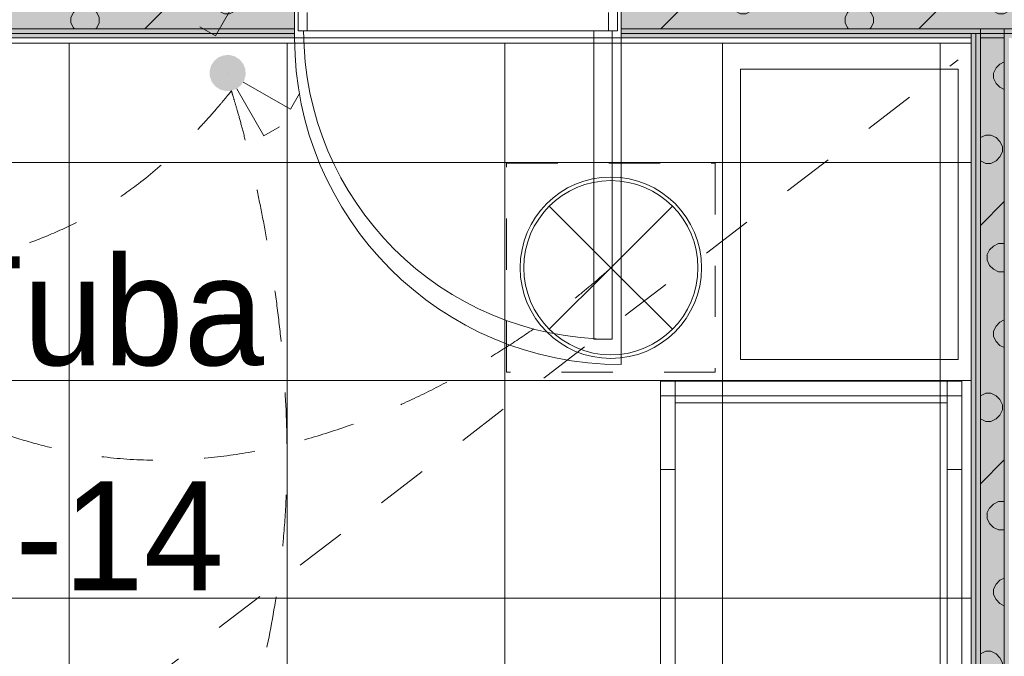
# Model space of a CAD drawing. Header units: millimetres. Extents: x -2932 to 42461, y -10716 to 17298.
# Tile 24 of 168: x 5449 to 8163, y 1640 to 3394. Entities that reach past the tile are written whole.
import ezdxf

# ---------------------------------------------------------------- set-up
doc = ezdxf.new("R2010")
doc.units = ezdxf.units.MM
doc.header["$MEASUREMENT"] = 0
doc.linetypes.add('Small Dashed', pattern=[282.222222, 141.111111, -141.111111])
doc.linetypes.add('Wipeout_Contour', pattern=[1000, 0, -1000])
for name, color, linetype, lineweight in [('0_Pen_No__1', 7, 'Continuous', 13), ('_ hall_Pen_No__2', 8, 'Continuous', 15), ('ARCHICAD Doors_Pen_No__19', 255, 'Continuous', 0), ('ARCHICAD Zone Stamps_Pen_No__1', 7, 'Continuous', 13), ('Common Edges_Pen_No__1', 7, 'Continuous', 13), ('Cut Pattern-1_Pen_No__2', 8, 'Continuous', 15), ('Cut Pattern-3_Pen_No__1', 7, 'Continuous', 13), ('Doors-1_Pen_No__1', 7, 'Continuous', 13), ('Doors_Pen_No__1', 7, 'Continuous', 13), ('I-FURN.IFC Model_Pen_No__2', 8, 'Continuous', 15), ('I-WALL.IFC Model_Pen_No__1', 7, 'Continuous', 13), ('I-WALL.IFC Model_Pen_No__19', 255, 'Continuous', 0), ('Plan Swing_Pen_No__1', 7, 'Continuous', 13), ('SA_LAGI_Pen_No__1', 7, 'Continuous', 13), ('SA_VALGUSTI_Pen_No__20', 1, 'Continuous', 0), ('SA_Valgustus_Pen_No__20', 1, 'Continuous', 0), ('Walls-1_Pen_No__1', 7, 'Continuous', 13), ('Walls_Pen_No__1', 7, 'Continuous', 13)]:
    doc.layers.add(name, color=color, linetype=linetype, lineweight=lineweight)
doc.layers.add('Furniture-1_Pen_No__62', color=7, linetype='Continuous', lineweight=20, true_color=0xaaaaaa)
doc.layers.add('SA_LAGI_Pen_No__102', color=7, linetype='Continuous', lineweight=13, true_color=0xcccccc)
doc.layers.add('I-WALL.IFC Model', color=7, linetype='Continuous')
doc.styles.add('GENERATED_STYLE_1', font='txt', dxfattribs={"width": 0.95})
doc.styles.add('GENERATED_STYLE_2', font='txt', dxfattribs={"width": 0.84})
doc.dimstyles.new('GENERATED_STYLE__2', dxfattribs={"dimtxt": 200, "dimasz": 152, "dimexe": 0.18, "dimexo": 0.0625, "dimgap": 0.09, "dimtad": 1, "dimtih": 1, "dimtoh": 1, "dimdec": 0, "dimzin": 0, "dimdsep": 46, "dimtxsty": 'GENERATED_STYLE_2', "dimblk": 'ARROWHEAD_2', "dimblk1": 'ARROWHEAD_2', "dimblk2": 'ARROWHEAD_2', "dimcen": 0.09, "dimse1": 1, "dimse2": 1, "dimclrd": 7, "dimclre": 7, "dimclrt": 7, "dimadec": 0, "dimazin": 0, "dimtfac": 1, "dimtdec": 4, "dimtmove": 0, "dimatfit": 3, "dimfxl": 0, "dimtolj": 1, "dimtzin": 0, "dimarcsym": 0})
doc.dimstyles.new('GENERATED_STYLE__3', dxfattribs={"dimtxt": 200, "dimasz": 152, "dimexe": 0.18, "dimexo": 0.0625, "dimgap": 0.09, "dimtad": 1, "dimdec": 0, "dimzin": 0, "dimdsep": 46, "dimtxsty": 'GENERATED_STYLE_2', "dimblk": 'ARROWHEAD_2', "dimblk1": 'ARROWHEAD_2', "dimblk2": 'ARROWHEAD_2', "dimcen": 0.09, "dimse1": 1, "dimse2": 1, "dimclrd": 7, "dimclre": 7, "dimclrt": 7, "dimadec": 0, "dimazin": 0, "dimtfac": 1, "dimtdec": 4, "dimtmove": 0, "dimatfit": 3, "dimfxl": 0, "dimtolj": 1, "dimtzin": 0, "dimarcsym": 0})
pattern_1 = [(180, (-3e-10, 2e-10), (355.6, 355.6), [14.224, -696.974]), (90, (-46.23, 32), (355.6, 355.6), [14.224, -696.974]), (225, (24.9, 17.8), (-355.6, 355.6), [15.087, -487.807]), (206.565, (14.22, 7.11), (355.6, 355.5993), [15.904, -1574.386]), (63.435, (-46.23, 46.23), (355.5993, 355.6), [15.904, -1574.386]), (45, (-39.1, 60.45), (-355.6, 355.6), [15.087, -487.807]), (26.565, (-28.45, 71.12), (355.6, 355.5993), [15.904, -1574.386]), (360, (-14.22, 78.23), (355.6, 355.6), [14.224, -696.974]), (296.565, (24.89, 60.45), (-1066.7965, 1777.9974), [15.904, -1574.386]), (270, (32, 46.23), (355.6, 355.6), [14.224, -696.974]), (243.435, (32, 32), (355.5993, 355.6), [15.904, -1574.386]), (315, (14.2, 71.1), (355.6, 355.6), [15.087, -487.807]), (333.435, (-3e-10, 78.23), (-1777.9974, 1066.7965), [15.904, -1574.386]), (135, (181.36, 24.9), (355.6, 355.6), [15.087, -487.807]), (225, (234.7, 35.56), (-355.6, 355.6), [15.087, -487.807]), (206.565, (224.03, 24.9), (355.6, 355.5993), [15.904, -1574.386]), (180, (209.8, 17.78), (355.6, 355.6), [14.224, -696.974]), (90, (163.58, 49.8), (355.6, 355.6), [14.224, -696.974]), (63.435, (163.58, 64.01), (355.5993, 355.6), [15.904, -1574.386]), (45, (170.7, 78.23), (-355.6, 355.6), [15.087, -487.807]), (26.565, (181.36, 88.9), (355.6, 355.5993), [15.904, -1574.386]), (360, (195.58, 96), (355.6, 355.6), [14.224, -696.974]), (296.565, (234.7, 78.23), (-1066.7965, 1777.9974), [15.904, -1574.386]), (270, (241.8, 64), (355.6, 355.6), [14.224, -696.974]), (243.435, (241.8, 49.78), (355.5993, 355.6), [15.904, -1574.386]), (315, (224.03, 88.9), (355.6, 355.6), [15.087, -487.807]), (333.435, (209.8, 96.01), (-1777.9974, 1066.7965), [15.904, -1574.386]), (153.435, (195.58, 17.78), (-1066.7975, 355.5978), [15.904, -1574.386]), (116.565, (170.69, 35.56), (-355.5978, 1066.7975), [15.904, -1574.386]), (135, (-46.23, 216.9), (355.6, 355.6), [15.087, -487.807]), (225, (7.1, 227.6), (-355.6, 355.6), [15.087, -487.807]), (206.565, (-3.56, 216.92), (355.6, 355.5993), [15.904, -1574.386]), (180, (-17.78, 209.8), (355.6, 355.6), [14.224, -696.974]), (90, (-64, 241.8), (355.6, 355.6), [14.224, -696.974]), (63.435, (-64.01, 256.03), (355.5993, 355.6), [15.904, -1574.386]), (45, (-56.9, 270.26), (-355.6, 355.6), [15.087, -487.807]), (26.565, (-46.23, 280.92), (355.6, 355.5993), [15.904, -1574.386]), (360, (-32, 288.04), (355.6, 355.6), [14.224, -696.974]), (296.565, (7.11, 270.26), (-1066.7965, 1777.9974), [15.904, -1574.386]), (270, (14.22, 256.03), (355.6, 355.6), [14.224, -696.974]), (243.435, (14.22, 241.81), (355.5993, 355.6), [15.904, -1574.386]), (315, (-3.56, 280.9), (355.6, 355.6), [15.087, -487.807]), (333.435, (-17.78, 288.04), (-1777.9974, 1066.7965), [15.904, -1574.386]), (153.435, (-32, 209.8), (-1066.7975, 355.5978), [15.904, -1574.386]), (116.565, (-56.9, 227.58), (-355.5978, 1066.7975), [15.904, -1574.386]), (135, (-28.45, 7.1), (355.6, 355.6), [15.087, -487.807]), (153.435, (-14.22, 2e-10), (-1066.7975, 355.5978), [15.904, -1574.386]), (116.565, (-39.12, 17.78), (-355.5978, 1066.7975), [15.904, -1574.386]), (135, (-81.8, -195.6), (355.6, 355.6), [15.087, -487.807]), (225, (-28.45, -184.9), (-355.6, 355.6), [15.087, -487.807]), (206.565, (-39.12, -195.58), (355.6, 355.5993), [15.904, -1574.386]), (180, (-53.34, -202.7), (355.6, 355.6), [14.224, -696.974]), (90, (-99.57, -170.7), (355.6, 355.6), [14.224, -696.974]), (63.435, (-99.57, -156.46), (355.5993, 355.6), [15.904, -1574.386]), (45, (-92.46, -142.24), (-355.6, 355.6), [15.087, -487.807]), (26.565, (-81.79, -131.57), (355.6, 355.5993), [15.904, -1574.386]), (360, (-67.56, -124.46), (355.6, 355.6), [14.224, -696.974]), (296.565, (-28.45, -142.24), (-1066.7965, 1777.9974), [15.904, -1574.386]), (270, (-21.34, -156.46), (355.6, 355.6), [14.224, -696.974]), (243.435, (-21.34, -170.69), (355.5993, 355.6), [15.904, -1574.386]), (315, (-39.1, -131.57), (355.6, 355.6), [15.087, -487.807]), (333.435, (-53.34, -124.46), (-1777.9974, 1066.7965), [15.904, -1574.386]), (153.435, (-67.56, -202.69), (-1066.7975, 355.5978), [15.904, -1574.386]), (116.565, (-92.46, -184.91), (-355.5978, 1066.7975), [15.904, -1574.386]), (135, (-206.25, -14.2), (355.6, 355.6), [15.087, -487.807]), (225, (-152.9, -3.55), (-355.6, 355.6), [15.087, -487.807]), (206.565, (-163.58, -14.22), (355.6, 355.5993), [15.904, -1574.386]), (180, (-177.8, -21.33), (355.6, 355.6), [14.224, -696.974]), (90, (-224.03, 10.67), (355.6, 355.6), [14.224, -696.974]), (63.435, (-224.03, 24.9), (355.5993, 355.6), [15.904, -1574.386]), (45, (-216.9, 39.1), (-355.6, 355.6), [15.087, -487.807]), (26.565, (-206.25, 49.78), (355.6, 355.5993), [15.904, -1574.386]), (360, (-192.02, 56.9), (355.6, 355.6), [14.224, -696.974]), (296.565, (-152.9, 39.12), (-1066.7965, 1777.9974), [15.904, -1574.386]), (270, (-145.8, 24.9), (355.6, 355.6), [14.224, -696.974]), (243.435, (-145.8, 10.67), (355.5993, 355.6), [15.904, -1574.386]), (315, (-163.6, 49.8), (355.6, 355.6), [15.087, -487.807]), (333.435, (-177.8, 56.9), (-1777.9974, 1066.7965), [15.904, -1574.386]), (153.435, (-192.02, -21.33), (-1066.7975, 355.5978), [15.904, -1574.386]), (116.565, (-216.92, -3.55), (-355.5978, 1066.7975), [15.904, -1574.386]), (225, (327.15, 35.56), (-355.6, 355.6), [])]
pattern_2 = [(45, (-3e-10, 2e-10), (0, 35.35534), [0.99999, -48.99987]), (315, (3.89, 0.707), (0, 35.35534), [0.99999, -48.99987]), (90, (-0.354, -2.12), (-35.35528, 0), [1.06066, -34.29462]), (71.565, (-0.354, -1.061), (3.2e-05, 35.355304), [1.11808, -110.68521]), (288.435, (4.596, 2e-10), (-3.2e-05, 35.355304), [1.11808, -110.68521]), (270, (4.95, -1.06), (35.35528, 0), [1.06066, -34.29462]), (251.565, (4.95, -2.121), (3.2e-05, 35.355304), [1.11808, -110.68521]), (225, (4.596, -3.182), (0, 35.35534), [0.99999, -48.99987]), (161.565, (1.768, -4.243), (-141.421051, 35.355386), [1.11808, -110.68521]), (135, (0.707, -3.89), (0, 35.35534), [0.99999, -48.99987]), (108.435, (-3e-10, -3.182), (-3.2e-05, 35.355304), [1.11808, -110.68521]), (180, (2.83, -4.243), (0, 35.35528), [1.06066, -34.29462]), (198.435, (3.889, -3.889), (141.421051, 35.355386), [1.11808, -110.68521]), (0, (-7.778, -10.253), (0, 35.35528), [1.06066, -34.29462]), (90, (-9.9, -13.435), (-35.35528, 0), [1.06066, -34.29462]), (71.565, (-9.9, -12.374), (3.2e-05, 35.355304), [1.11808, -110.68521]), (45, (-9.546, -11.314), (0, 35.35534), [0.99999, -48.99987]), (315, (-5.657, -10.607), (0, 35.35534), [0.99999, -48.99987]), (288.435, (-4.95, -11.314), (-3.2e-05, 35.355304), [1.11808, -110.68521]), (270, (-4.596, -12.374), (35.35528, 0), [1.06066, -34.29462]), (251.565, (-4.596, -13.435), (3.2e-05, 35.355304), [1.11808, -110.68521]), (225, (-4.95, -14.496), (0, 35.35534), [0.99999, -48.99987]), (161.565, (-7.778, -15.556), (-141.421051, 35.355386), [1.11808, -110.68521]), (135, (-8.84, -15.203), (0, 35.35534), [0.99999, -48.99987]), (108.435, (-9.546, -14.496), (-3.2e-05, 35.355304), [1.11808, -110.68521]), (180, (-6.718, -15.556), (0, 35.35528), [1.06066, -34.29462]), (198.435, (-5.657, -15.203), (141.421051, 35.355386), [1.11808, -110.68521]), (18.435, (-8.839, -10.607), (70.710443, 35.355323), [1.11808, -110.68521]), (341.565, (-6.718, -10.253), (-70.710443, 35.355323), [1.11808, -110.68521]), (0, (13.08, -8.485), (0, 35.35528), [1.06066, -34.29462]), (90, (10.96, -11.667), (-35.35528, 0), [1.06066, -34.29462]), (71.565, (10.96, -10.607), (3.2e-05, 35.355304), [1.11808, -110.68521]), (45, (11.314, -9.546), (0, 35.35534), [0.99999, -48.99987]), (315, (15.203, -8.84), (0, 35.35534), [0.99999, -48.99987]), (288.435, (15.91, -9.546), (-3.2e-05, 35.355304), [1.11808, -110.68521]), (270, (16.263, -10.607), (35.35528, 0), [1.06066, -34.29462]), (251.565, (16.263, -11.667), (3.2e-05, 35.355304), [1.11808, -110.68521]), (225, (15.91, -12.728), (0, 35.35534), [0.99999, -48.99987]), (161.565, (13.081, -13.789), (-141.421051, 35.355386), [1.11808, -110.68521]), (135, (12.02, -13.435), (0, 35.35534), [0.99999, -48.99987]), (108.435, (11.314, -12.728), (-3.2e-05, 35.355304), [1.11808, -110.68521]), (180, (14.142, -13.79), (0, 35.35528), [1.06066, -34.29462]), (198.435, (15.203, -13.435), (141.421051, 35.355386), [1.11808, -110.68521]), (18.435, (12.021, -8.839), (70.710443, 35.355323), [1.11808, -110.68521]), (341.565, (14.142, -8.485), (-70.710443, 35.355323), [1.11808, -110.68521]), (0, (1.768, 1.06), (0, 35.35528), [1.06066, -34.29462]), (18.435, (0.707, 0.707), (70.710443, 35.355323), [1.11808, -110.68521]), (341.565, (2.828, 1.061), (-70.710443, 35.355323), [1.11808, -110.68521]), (0, (-5.657, 13.79), (0, 35.35528), [1.06066, -34.29462]), (90, (-7.778, 10.607), (-35.35528, 0), [1.06066, -34.29462]), (71.565, (-7.778, 11.667), (3.2e-05, 35.355304), [1.11808, -110.68521]), (45, (-7.425, 12.728), (0, 35.35534), [0.99999, -48.99987]), (315, (-3.536, 13.435), (0, 35.35534), [0.99999, -48.99987]), (288.435, (-2.828, 12.728), (-3.2e-05, 35.355304), [1.11808, -110.68521]), (270, (-2.475, 11.667), (35.35528, 0), [1.06066, -34.29462]), (251.565, (-2.475, 10.607), (3.2e-05, 35.355304), [1.11808, -110.68521]), (225, (-2.828, 9.546), (0, 35.35534), [0.99999, -48.99987]), (161.565, (-5.657, 8.485), (-141.421051, 35.355386), [1.11808, -110.68521]), (135, (-6.718, 8.84), (0, 35.35534), [0.99999, -48.99987]), (108.435, (-7.425, 9.546), (-3.2e-05, 35.355304), [1.11808, -110.68521]), (180, (-4.596, 8.485), (0, 35.35528), [1.06066, -34.29462]), (198.435, (-3.536, 8.839), (141.421051, 35.355386), [1.11808, -110.68521]), (18.435, (-6.718, 13.435), (70.710443, 35.355323), [1.11808, -110.68521]), (341.565, (-4.596, 13.789), (-70.710443, 35.355323), [1.11808, -110.68521]), (0, (9.546, 10.96), (0, 35.35528), [1.06066, -34.29462]), (90, (7.425, 7.778), (-35.35528, 0), [1.06066, -34.29462]), (71.565, (7.425, 8.839), (3.2e-05, 35.355304), [1.11808, -110.68521]), (45, (7.778, 9.9), (0, 35.35534), [0.99999, -48.99987]), (315, (11.667, 10.607), (0, 35.35534), [0.99999, -48.99987]), (288.435, (12.374, 9.9), (-3.2e-05, 35.355304), [1.11808, -110.68521]), (270, (12.728, 8.84), (35.35528, 0), [1.06066, -34.29462]), (251.565, (12.728, 7.778), (3.2e-05, 35.355304), [1.11808, -110.68521]), (225, (12.374, 6.718), (0, 35.35534), [0.99999, -48.99987]), (161.565, (9.546, 5.657), (-141.421051, 35.355386), [1.11808, -110.68521]), (135, (8.485, 6.01), (0, 35.35534), [0.99999, -48.99987]), (108.435, (7.778, 6.718), (-3.2e-05, 35.355304), [1.11808, -110.68521]), (180, (10.607, 5.657), (0, 35.35528), [1.06066, -34.29462]), (198.435, (11.667, 6.01), (141.421051, 35.355386), [1.11808, -110.68521]), (18.435, (8.485, 10.607), (70.710443, 35.355323), [1.11808, -110.68521]), (341.565, (10.607, 10.96), (-70.710443, 35.355323), [1.11808, -110.68521])]

# ---------------------------------------------------------------- blocks, each defined once
blk = doc.blocks.new('*D12')
at = {"layer": '0_Pen_No__1', "color": 7, "linetype": 'Continuous', "lineweight": 13}
for p, q in [((3785.8, -1564.6), (3785.8, -1264.6)), ((8072, -1564.6), (8072, -1264.6)), ((3843.5, -1314.6), (3728, -1514.6)), ((8129.7, -1314.6), (8014.3, -1514.6)), ((3623.3, -1414.6), (3785.8, -1414.6)), ((3785.8, -1414.6), (8072, -1414.6))]:
    blk.add_line(p, q, dxfattribs=at)
at = {"color": 254, "linetype": 'Wipeout_Contour', "lineweight": 0, "ltscale": 24264.373162}
blk.add_wipeout([(5607.3, -1406.5), (6250.5, -1406.5), (6250.5, -1142.7), (5607.3, -1142.7)], dxfattribs=at)
at = {"color": 254, "linetype": 'Wipeout_Contour', "lineweight": 0, "ltscale": 31734.976036}
blk.add_wipeout([(7613, -1406.5), (8046.1, -1406.5), (8046.1, -1142.7), (7613, -1142.7)], dxfattribs=at)
at = {"layer": '0_Pen_No__1', "color": 7, "lineweight": 13, "char_height": 200, "attachment_point": 7, "style": 'GENERATED_STYLE_2'}
for s, insert in [('\\A1;{\\pql;\\fArial|b0|i0|c0|p34;4\xa0286}', (5639.1, -1374.6)), ('\\A1;{\\pql;\\fArial|b0|i0|c0|p34;116}', (7644.9, -1374.6))]:
    blk.add_mtext(s, dxfattribs=dict(at, insert=insert))
blk = doc.blocks.new('ARROWHEAD_2')
at = {"color": 0, "linetype": 'Continuous', "lineweight": 0}
for p, q in [((-0.378, -0.655), (0.378, 0.655)), ((0, 0), (-1, 0))]:
    blk.add_line(p, q, dxfattribs=at)
blk = doc.blocks.new('*D123')
at = {"layer": '0_Pen_No__1', "color": 7, "linetype": 'Continuous', "lineweight": 13}
for p, q in [((-1293.9, 6067.7), (-1093.9, 5952.3)), ((-1043.9, 6010), (-1343.9, 6010)), ((-1193.9, 0), (-1193.9, 6010)), ((-1293.9, 57.7), (-1093.9, -57.7)), ((-1043.9, 0), (-1343.9, 0))]:
    blk.add_line(p, q, dxfattribs=at)
at = {"color": 254, "linetype": 'Wipeout_Contour', "lineweight": 0, "ltscale": 23652.51132}
blk.add_wipeout([(-1202, 5534), (-1202, 5984.1), (-1465.8, 5984.1), (-1465.8, 5534)], dxfattribs=at)
at = {"color": 254, "linetype": 'Wipeout_Contour', "lineweight": 0, "ltscale": 13170.371674}
blk.add_wipeout([(-1202, 2683.4), (-1202, 3326.6), (-1465.8, 3326.6), (-1465.8, 2683.4)], dxfattribs=at)
at = {"layer": '0_Pen_No__1', "color": 7, "lineweight": 13, "char_height": 200, "attachment_point": 7, "rotation": 90, "style": 'GENERATED_STYLE_2'}
for s, insert in [('\\A1;{\\pql;\\fArial|b0|i0|c0|p34;420}', (-1233.9, 5565.9)), ('\\A1;{\\pql;\\fArial|b0|i0|c0|p34;6\xa0010}', (-1233.9, 2715.3))]:
    blk.add_mtext(s, dxfattribs=dict(at, insert=insert))

msp = doc.modelspace()

# ---------------------------------------------------------------- hatches: boundary and pattern name
at = {"layer": 'I-WALL.IFC Model', "linetype": 'Continuous', "lineweight": 0, "true_color": 0x000000}
for points in [[(5420, 3369), (6207, 3369), (6207, 3435), (5420, 3435)], [(7107, 3369), (9580.5, 3369), (9580.5, 3435), (7107, 3435)], [(5354, 3356.5), (6207, 3356.5), (6207, 3369), (5354, 3369)], [(7107, 3356.5), (9580.5, 3356.5), (9580.5, 3369), (7107, 3369)], [(5341.5, 3344), (6207, 3344), (6207, 3356.5), (5341.5, 3356.5)], [(7107, 3344), (9580.5, 3344), (9580.5, 3356.5), (7107, 3356.5)], [(8084.5, 0), (8084.5, 3344), (8072, 3344), (8072, 0)], [(8097, 0), (8097, 3344), (8084.5, 3344), (8084.5, 0)], [(8163, 0), (8163, 3344), (8097, 3344), (8097, 0)], [(8175.5, 0), (8175.5, 3344), (8163, 3344), (8163, 0)]]:
    msp.add_hatch(color=178, dxfattribs=at).paths.add_polyline_path(points)
at = {"layer": 'SA_Valgustus_Pen_No__20', "linetype": 'Continuous', "lineweight": 0}
for points in [[(5985.3, 3280.7), (5997.4, 3290.6), (6022.4, 3247.3)], [(5997.4, 3290.6), (6012, 3296.2), (6022.4, 3247.3)], [(6012, 3296.2), (6027.7, 3297), (6022.4, 3247.3)], [(6027.7, 3297), (6042.8, 3293), (6022.4, 3247.3)], [(6042.8, 3293), (6055.9, 3284.4), (6022.4, 3247.3)], [(6055.9, 3284.4), (6065.7, 3272.3), (6022.4, 3247.3)], [(5972.7, 3252.5), (5976.8, 3267.6), (6022.4, 3247.3)], [(5976.8, 3267.6), (5985.3, 3280.7), (6022.4, 3247.3)], [(6065.7, 3272.3), (6071.3, 3257.7), (6022.4, 3247.3)], [(6071.3, 3257.7), (6072.2, 3242.1), (6022.4, 3247.3)], [(5973.5, 3236.9), (5972.7, 3252.5), (6022.4, 3247.3)], [(5979.1, 3222.3), (5973.5, 3236.9), (6022.4, 3247.3)], [(5989, 3210.1), (5979.1, 3222.3), (6022.4, 3247.3)], [(6002.1, 3201.6), (5989, 3210.1), (6022.4, 3247.3)], [(6017.2, 3197.6), (6002.1, 3201.6), (6022.4, 3247.3)], [(6032.8, 3198.4), (6017.2, 3197.6), (6022.4, 3247.3)], [(6047.4, 3204), (6032.8, 3198.4), (6022.4, 3247.3)], [(6059.6, 3213.8), (6047.4, 3204), (6022.4, 3247.3)], [(6068.1, 3227), (6059.6, 3213.8), (6022.4, 3247.3)], [(6072.2, 3242.1), (6068.1, 3227), (6022.4, 3247.3)]]:
    msp.add_hatch(color=1, dxfattribs=at).paths.add_polyline_path(points)

# ---------------------------------------------------------------- linework, layer by layer
at = {"layer": 'ARCHICAD Doors_Pen_No__19', "color": 255, "linetype": 'Continuous', "lineweight": 0}
msp.add_line((7107, 3344), (7107, 2444), dxfattribs=at)
msp.add_arc((7107, 3344), 900, 180, 270, dxfattribs=at)
at = {"layer": 'I-FURN.IFC Model_Pen_No__2', "color": 8, "linetype": 'Continuous', "lineweight": 15}
for p, q in [((7255.5, 2398), (7215.5, 2398)), ((7215.5, 2398), (7215.5, 2358)), ((8045.5, 2398), (7215.5, 2398)), ((7215.5, 2398), (7215.5, 90)), ((8005.5, 2398), (7255.5, 2398)), ((7255.5, 2358), (7255.5, 2398)), ((8045.5, 2398), (8005.5, 2398)), ((8005.5, 2398), (8005.5, 2358)), ((8045.5, 2358), (8045.5, 2398)), ((8045.5, 90), (8045.5, 2398)), ((7215.5, 2358), (7215.5, 2154.8)), ((7215.5, 2358), (7255.5, 2358)), ((7255.5, 2358), (8005.5, 2358)), ((7255.5, 2358), (7255.5, 2231)), ((7255.5, 2339), (8005.5, 2339)), ((8005.5, 2358), (8005.5, 2231)), ((8005.5, 2358), (8045.5, 2358)), ((8045.5, 2358), (8045.5, 2154.8)), ((7255.5, 2231), (7255.5, 257)), ((8005.5, 2231), (8005.5, 257)), ((7215.5, 2154.8), (7215.5, 333.2)), ((7215.5, 2154.8), (7255.5, 2154.8)), ((8005.5, 2154.8), (8045.5, 2154.8)), ((8045.5, 2154.8), (8045.5, 333.2))]:
    msp.add_line(p, q, dxfattribs=at)
at = {"layer": 'I-WALL.IFC Model_Pen_No__1', "color": 7, "linetype": 'Continuous', "lineweight": 13}
for p, q in [((6207, 3344), (6207, 3460)), ((7107, 3344), (7107, 3460)), ((5420, 3369), (6207, 3369)), ((7107, 3369), (9580.5, 3369)), ((5354, 3356.5), (6207, 3356.5)), ((7107, 3356.5), (9580.5, 3356.5)), ((8084.5, 0), (8084.5, 3344)), ((8097, 0), (8097, 3344)), ((8163, 0), (8163, 3344))]:
    msp.add_line(p, q, dxfattribs=at)
at = {"layer": 'I-WALL.IFC Model_Pen_No__1', "color": 7, "linetype": 'Continuous', "lineweight": 13, "flags": 128}
for points in [[(5329, 3344), (6207, 3344)], [(7107, 3344), (8072, 3344)], [(8072, 3344), (8072, 0)], [(8097, 3344), (8163, 3344)], [(8163, 3344), (8097, 3344)]]:
    msp.add_lwpolyline(points, dxfattribs=at)
at = {"layer": 'I-WALL.IFC Model_Pen_No__19', "color": 255, "linetype": 'Continuous', "lineweight": 0}
msp.add_line((6207, 3344), (7107, 3344), dxfattribs=at)
at = {"layer": 'SA_LAGI_Pen_No__1', "color": 7, "linetype": 'Small Dashed', "lineweight": 13}
msp.add_line((3760.7, 0), (8035.5, 3283.5), dxfattribs=at)
at = {"layer": 'SA_VALGUSTI_Pen_No__20', "color": 1, "linetype": 'Small Dashed', "lineweight": 0}
for points in [[(6032.8, 3198.4), (6032.8, 3198.4), (5920.9, 3052.4), (5776.5, 2942.1), (5325.1, 2597.1), (4691.7, 2703.8), (4691.7, 2703.8)], [(6032.8, 3198.4), (6032.8, 3198.4), (6233.8, 2582), (6175.5, 1957.7), (6124.3, 1410.6), (5878.6, 905.8), (5878.6, 905.8)], [(4691.7, 2703.8), (4691.7, 2703.8), (5081.4, 2298.9), (5597.5, 2202.2), (6391.5, 2053.5), (7078.7, 2710.8), (7078.7, 2710.8)]]:
    msp.add_open_spline(points, degree=3, knots=[0, 0, 0, 0, 1, 1, 1, 2, 2, 2, 2], dxfattribs=at)
at = {"layer": 'SA_Valgustus_Pen_No__20', "color": 1, "linetype": 'Continuous', "lineweight": 0}
for p, q in [((6063.7, 3479.4), (5988.7, 3349.5)), ((5988.7, 3349.5), (5945.4, 3374.5)), ((6022.4, 3247.3), (6022.5, 3247.3)), ((6047.4, 3204), (6122.4, 3074.1)), ((6065.7, 3222.3), (6195.6, 3147.3)), ((6195.6, 3147.3), (6220.6, 3190.6)), ((6122.4, 3074.1), (6165.7, 3099.1))]:
    msp.add_line(p, q, dxfattribs=at)

# ---------------------------------------------------------------- texts
at = {"layer": 'ARCHICAD Zone Stamps_Pen_No__1', "color": 7, "lineweight": 13, "char_height": 300, "attachment_point": 1, "style": 'GENERATED_STYLE_1'}
for s, insert in [('\\A1;{\\pql;\\pt0;\\fSwis721 Lt BT|b0|i0|c0|p34;Tuba}', (5215.4, 2742.2)), ('\\A1;{\\pql;\\pt0;\\fSwis721 Lt BT|b0|i0|c0|p34;1-14}', (5215.4, 2122.1))]:
    msp.add_mtext(s, dxfattribs=dict(at, insert=insert))

# ---------------------------------------------------------------- next in the draw order: dimensions: what is measured, and where the dimension line sits
at = {"color": 7, "linetype": 'Continuous', "lineweight": 13}
dim = msp.add_linear_dim(base=(8072, -1414.6), p1=(3785.7, 1837.7), p2=(8072, 1526), dimstyle='GENERATED_STYLE__2', dxfattribs=at)
dim.commit()
dim.dimension.update_dxf_attribs({"geometry": '*D12', "text_midpoint": (5992.4, -1274.6), "dimtype": 160})

# ---------------------------------------------------------------- next in the draw order: dimensions: what is measured, and where the dimension line sits
dim = msp.add_linear_dim(base=(-1193.9, 6010), p1=(15450.3, 0), p2=(680, 6010), angle=90, dimstyle='GENERATED_STYLE__3', dxfattribs=at)
dim.commit()
dim.dimension.update_dxf_attribs({"geometry": '*D123', "text_midpoint": (-1333.9, 3068.5), "dimtype": 160, "text_rotation": 90})

# ---------------------------------------------------------------- next in the draw order: hatches: boundary and pattern name
at = {"layer": 'Cut Pattern-1_Pen_No__2', "linetype": 'Continuous', "lineweight": 15}
h = msp.add_hatch(dxfattribs=at)
h.set_pattern_fill('FP_19_0001', color=8, style=0, pattern_type=2)
h.set_pattern_definition(pattern_1)
h.paths.add_polyline_path([(6207, 3435), (5354, 3435), (5354, 3369), (6207, 3369)])
h = msp.add_hatch(dxfattribs=at)
h.set_pattern_fill('FP_19_0001', color=8, style=0, pattern_type=2)
h.set_pattern_definition(pattern_1)
h.paths.add_polyline_path([(9580.5, 3435), (7107, 3435), (7107, 3369), (9580.5, 3369)])
h = msp.add_hatch(dxfattribs=at)
h.set_pattern_fill('FP_19_0001', color=8, style=0, pattern_type=2)
h.set_pattern_definition(pattern_1)
h.paths.add_polyline_path([(8163, 0), (8163, 3369), (8097, 3369), (8097, 0)])
at = {"layer": 'Cut Pattern-3_Pen_No__1', "linetype": 'Continuous', "lineweight": 13}
h = msp.add_hatch(dxfattribs=at)
h.set_pattern_fill('FP_18_0001', style=0, pattern_type=2)
h.set_pattern_definition(pattern_2)
h.paths.add_polyline_path([(6207, 3369), (5341.5, 3369), (5341.5, 3356.5), (6207, 3356.5)])
h = msp.add_hatch(dxfattribs=at)
h.set_pattern_fill('FP_18_0001', style=0, pattern_type=2)
h.set_pattern_definition(pattern_2)
h.paths.add_polyline_path([(7107, 3356.5), (8097, 3356.5), (8097, 3369), (7107, 3369)])
h = msp.add_hatch(dxfattribs=at)
h.set_pattern_fill('FP_18_0001', style=0, pattern_type=2)
h.set_pattern_definition(pattern_2)
h.paths.add_polyline_path([(8084.5, 0), (8084.5, 3356.5), (8072, 3356.5), (8072, 0)])
h = msp.add_hatch(dxfattribs=at)
h.set_pattern_fill('FP_18_0001', style=0, pattern_type=2)
h.set_pattern_definition(pattern_2)
h.paths.add_polyline_path([(8097, 0), (8097, 3356.5), (8084.5, 3356.5), (8084.5, 0)])
at = {"layer": 'SA_LAGI_Pen_No__102', "linetype": 'Continuous', "lineweight": 13, "true_color": 0xcccccc}
h = msp.add_hatch(dxfattribs=at)
h.set_pattern_fill('Grid_60x60_0001', color=254, style=0, pattern_type=2)
h.set_pattern_definition([(90, (3785.75, 3e-12), (-600, 0), []), (180, (3785.75, 3e-12), (0, 600), [])])
h.paths.add_polyline_path([(3785.7, 0), (8072, 0), (8072, 3329.5), (5337.8, 3329.5), (5337.8, 3944.3), (3785.7, 3944.3)])

# ---------------------------------------------------------------- next in the draw order: linework, layer by layer
at = {"layer": '_ hall_Pen_No__2', "color": 8, "linetype": 'Continuous', "lineweight": 15}
for p, q in [((8035.5, 3258), (7435.5, 3258)), ((7435.5, 3258), (7435.5, 2458)), ((8035.5, 2458), (8035.5, 3258)), ((7435.5, 2458), (8035.5, 2458))]:
    msp.add_line(p, q, dxfattribs=at)
at = {"layer": 'Common Edges_Pen_No__1', "color": 7, "linetype": 'Continuous', "lineweight": 13}
for p, q in [((6207, 3369), (5354, 3369)), ((8097, 3369), (7107, 3369)), ((8097, 3369), (8097, 0)), ((9580.5, 3369), (8163, 3369)), ((8163, 3369), (8163, 0)), ((6207, 3356.5), (5341.5, 3356.5)), ((8072, 3356.5), (7107, 3356.5)), ((8072, 3356.5), (8072, 3344)), ((8084.5, 3356.5), (8084.5, 0))]:
    msp.add_line(p, q, dxfattribs=at)
at = {"layer": 'Doors-1_Pen_No__1', "color": 7, "linetype": 'Continuous', "lineweight": 13}
for p, q in [((6217, 3364), (6217, 3454)), ((7097, 3454), (7097, 3364)), ((6242, 3414), (6242, 3364)), ((7072, 3364), (7072, 3414)), ((6242, 3364), (6217, 3364)), ((7032, 3364), (7082, 3364)), ((7032, 2514), (7032, 3364)), ((7082, 3364), (7082, 2514)), ((7097, 3364), (7082, 3364)), ((7082, 2514), (7032, 2514))]:
    msp.add_line(p, q, dxfattribs=at)
at = {"layer": 'Doors_Pen_No__1', "color": 7, "linetype": 'Continuous', "lineweight": 13}
msp.add_line((6242, 3364), (7032, 3364), dxfattribs=at)
at = {"layer": 'Furniture-1_Pen_No__62', "color": 253, "linetype": 'Continuous', "lineweight": 20, "true_color": 0xaaaaaa}
for p, q in [((7255.5, 2398), (7215.5, 2398)), ((7215.5, 2398), (7215.5, 2358)), ((7255.5, 2398), (8005.5, 2398)), ((7255.5, 2358), (7255.5, 2398)), ((8045.5, 2398), (8005.5, 2398)), ((8005.5, 2398), (8005.5, 2358)), ((8045.5, 2358), (8045.5, 2398)), ((7215.5, 2154.8), (7215.5, 2358)), ((7215.5, 2358), (7255.5, 2358)), ((8005.5, 2358), (7255.5, 2358)), ((7255.5, 2358), (7255.5, 2231)), ((8005.5, 2339), (7255.5, 2339)), ((8005.5, 2231), (8005.5, 2358)), ((8005.5, 2358), (8045.5, 2358)), ((8045.5, 2358), (8045.5, 2154.8)), ((7255.5, 257), (7255.5, 2231)), ((8005.5, 2231), (8005.5, 257)), ((7215.5, 333.2), (7215.5, 2154.8)), ((7215.5, 2154.8), (7255.5, 2154.8)), ((8005.5, 2154.8), (8045.5, 2154.8)), ((8045.5, 2154.8), (8045.5, 333.2))]:
    msp.add_line(p, q, dxfattribs=at)
at = {"layer": 'Plan Swing_Pen_No__1', "color": 7, "linetype": 'Continuous', "lineweight": 13}
msp.add_arc((7082, 3364), 850, 180, 270, dxfattribs=at)
at = {"layer": 'SA_LAGI_Pen_No__1', "color": 7, "linetype": 'Continuous', "lineweight": 13, "flags": 128}
msp.add_lwpolyline([(3785.7, 0), (8072, 0), (8072, 3329.5), (5337.8, 3329.5), (5337.8, 3944.3), (3785.7, 3944.3)], close=True, dxfattribs=at)
at = {"layer": 'SA_VALGUSTI_Pen_No__20', "color": 1, "linetype": 'Small Dashed', "lineweight": 0}
for p, q in [((6791, 2998.5), (7366.4, 2998.5)), ((6791, 2423.1), (6791, 2998.5)), ((7366.4, 2998.5), (7366.4, 2423.1)), ((7366.4, 2423.1), (6791, 2423.1))]:
    msp.add_line(p, q, dxfattribs=at)
at = {"layer": 'SA_VALGUSTI_Pen_No__20', "color": 1, "linetype": 'Continuous', "lineweight": 0}
for q in [(6909, 2880.5), (7248.4, 2880.5), (6909, 2541.1), (7248.4, 2541.1)]:
    msp.add_line((7078.7, 2710.8), q, dxfattribs=at)
msp.add_circle((7078.7, 2710.8), 240, dxfattribs=at)
for start, end in [(0, 180), (180, 0)]:
    msp.add_arc((7078.7, 2710.8), 250, start, end, dxfattribs=at)
at = {"layer": 'Walls-1_Pen_No__1', "color": 7, "linetype": 'Continuous', "lineweight": 13}
for p, q in [((6207, 3344), (6207, 3460)), ((7107, 3460), (7107, 3344)), ((5329, 3344), (6207, 3344)), ((7107, 3344), (8072, 3344)), ((8072, 3344), (8072, 0))]:
    msp.add_line(p, q, dxfattribs=at)
at = {"layer": 'Walls_Pen_No__1', "color": 7, "linetype": 'Continuous', "lineweight": 13}
for p, q in [((7032, 3344), (6207, 3344)), ((7107, 3344), (7082, 3344))]:
    msp.add_line(p, q, dxfattribs=at)

doc.saveas('drawing.dxf')
